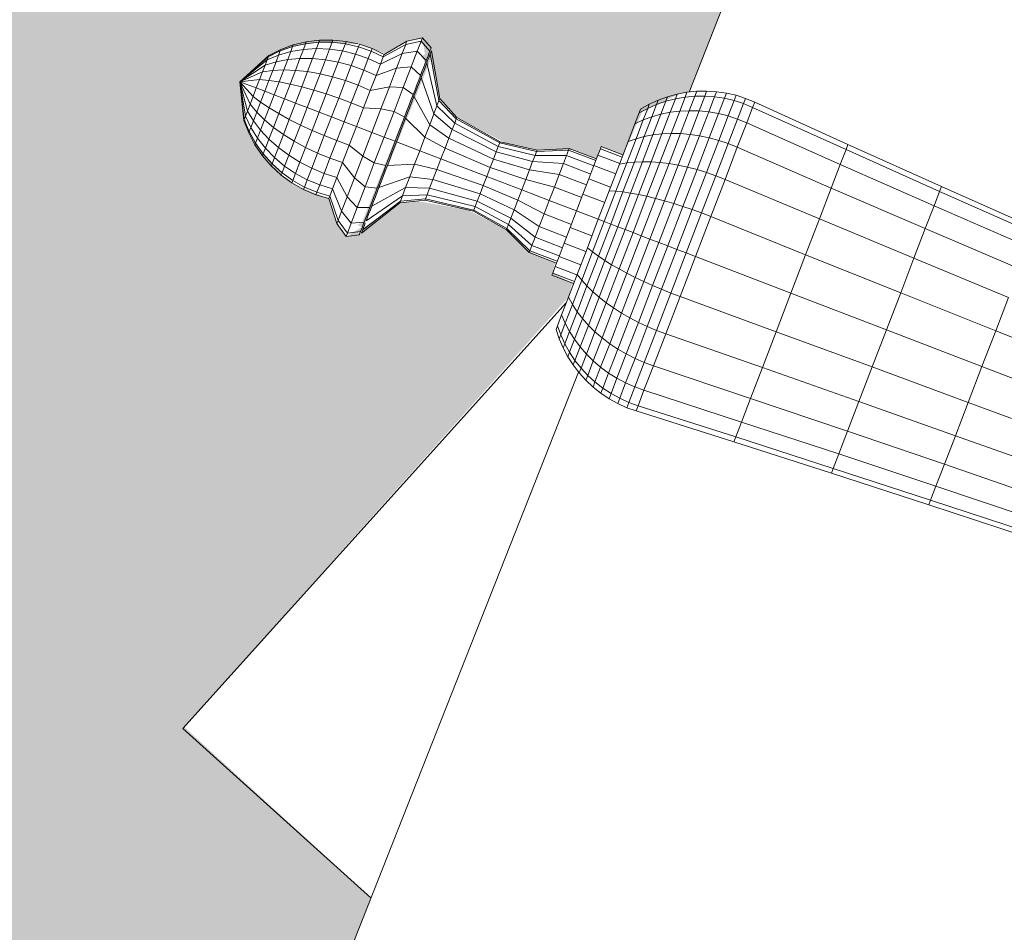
# Model space of a CAD drawing. Header units: centimetres. Extents: x 511 to 2122, y 723 to 1373.
# Tile 5 of 89: x 971 to 981, y 759 to 768. Entities that reach past the tile are written whole.
import ezdxf

# ---------------------------------------------------------------- set-up
doc = ezdxf.new("R2010")
doc.units = ezdxf.units.CM
for name, color, linetype, lineweight in [('G-IMPT', 8, 'Continuous', 18), ('I-FURN', 30, 'Continuous', 18), ('Q-CASE', 31, 'Continuous', 18)]:
    doc.layers.add(name, color=color, linetype=linetype, lineweight=lineweight)

# ---------------------------------------------------------------- blocks, each defined once
blk = doc.blocks.new('Componentes de gabinete 22 - Componentes de gabinete 22-561788-PROJETO_TÉRREO')
at = {"layer": 'Q-CASE'}
h = blk.add_hatch(color=256, dxfattribs=at)
h.paths.add_polyline_path([(1178.649, 737.58), (1182.063, 737.58), (1182.063, 777.58), (936.063, 777.58), (936.063, 737.58), (1164.394, 737.58)], flags=0)
h.paths.add_polyline_path([(1121.63, 738.58), (995.928, 738.58), (995.928, 739.85), (996.881, 739.85), (996.881, 740.485), (1055.509, 740.485), (1055.509, 740.803), (1056.679, 740.803), (1056.679, 740.485), (1056.88, 740.485), (1056.88, 740.803), (1057.908, 740.803), (1057.908, 740.485), (1058.15, 740.485), (1058.15, 740.803), (1058.926, 740.803), (1058.936, 740.803), (1059.178, 740.803), (1059.178, 740.485), (1059.38, 740.485), (1059.38, 740.803), (1060.408, 740.803), (1060.408, 740.485), (1060.589, 740.485), (1060.589, 740.803), (1061.819, 740.803), (1061.819, 740.485), (1062.125, 740.485), (1062.125, 740.803), (1063.274, 740.803), (1063.274, 740.485), (1063.472, 740.485), (1063.472, 740.803), (1064.5, 740.803), (1064.5, 740.485), (1123.246, 740.485), (1123.246, 739.85), (1124.198, 739.85), (1124.198, 738.58), (1122.928, 738.58)], flags=0)
h.paths.add_polyline_path([(993.523, 742.211), (983.771, 750.992), (973.085, 755.211), (974.659, 759.197), (972.728, 760.962), (976.7, 765.405), (976.741, 765.551), (976.537, 765.655), (976.563, 765.764), (976.277, 765.885), (976.035, 766.116), (975.664, 766.307), (975.138, 766.399), (974.956, 766.381), (974.582, 766.125), (975.281, 767.875), (975.386, 767.44), (975.572, 767.25), (976.049, 767.001), (976.377, 766.928), (976.757, 766.926), (976.991, 766.836), (977.039, 766.963), (977.265, 766.876), (977.468, 767.331), (977.859, 767.511), (977.951, 767.534), (981.165, 775.674), (984.714, 774.273), (987.451, 777.283), (995.543, 769.997), (1007.208, 765.39), (1005.491, 761.04), (1008.231, 758.546), (1001.596, 751.177), (999.129, 744.928), (996.798, 745.848), (993.777, 742.494)], flags=0)
h.paths.add_polyline_path([(1152.563, 749.603), (1151.066, 749.715), (1149.57, 750.143), (1148.142, 750.854), (1147.575, 751.249), (1146.902, 751.735), (1145.812, 752.958), (1144.964, 754.349), (1144.382, 755.847), (1144.093, 757.275), (1144.153, 759.048), (1144.418, 760.472), (1145.099, 762.142), (1146.018, 763.452), (1147.032, 764.519), (1148.304, 765.434), (1150.594, 766.36), (1152.643, 766.555), (1154.061, 766.447), (1155.557, 766.02), (1156.985, 765.309), (1157.552, 764.913), (1158.225, 764.427), (1159.315, 763.204), (1160.185, 761.782), (1160.428, 761.226), (1160.752, 760.33), (1161.015, 758.888), (1161.015, 757.332), (1160.685, 755.656), (1160.122, 754.197), (1159.245, 752.835), (1157.806, 751.404), (1156.677, 750.679), (1155.2, 750.022), (1153.834, 749.678), (1152.59, 749.605)], flags=0)
h.paths.add_polyline_path([(1136.563, 753.118), (1135.528, 753.238), (1134.872, 753.426), (1134.348, 753.678), (1133.817, 753.946), (1132.911, 754.719), (1132.259, 755.613), (1131.763, 756.863), (1131.705, 757.169), (1131.607, 757.798), (1131.685, 758.955), (1131.973, 759.969), (1132.484, 760.897), (1133.054, 761.588), (1133.691, 762.058), (1134.465, 762.573), (1135.494, 762.919), (1135.702, 762.957), (1136.563, 763.045), (1137.761, 762.892), (1138.895, 762.459), (1139.87, 761.782), (1140.246, 761.385), (1140.728, 760.77), (1141.256, 759.649), (1141.359, 759.285), (1141.525, 758.245), (1141.331, 756.736), (1140.903, 755.684), (1140.402, 754.948), (1139.448, 754.058), (1139.35, 753.981), (1138.647, 753.608), (1138.212, 753.399), (1137.366, 753.208), (1136.773, 753.141)], flags=0)
h.paths.add_polyline_path([(973.598, 767.893), (973.603, 767.872), (973.644, 767.9)], flags=0)
h.paths.add_polyline_path([(974.402, 766.034), (974.297, 766.199), (974.223, 766.425), (973.918, 766.545), (973.73, 766.669), (973.73, 766.701), (973.518, 766.927), (973.382, 767.163), (973.339, 767.331), (973.328, 767.655), (973.677, 767.931), (973.878, 768.003), (974.119, 768.041), (974.539, 768.021), (974.811, 767.925), (975.035, 768.053), (975.19, 768.088), (975.19, 768.041), (975.207, 767.989), (975.216, 767.916), (975.184, 767.902), (975.221, 767.828), (974.567, 766.179), (974.517, 766.15), (974.567, 766.131), (974.455, 766.068), (974.435, 766.042), (974.415, 766.037)], flags=0)
blk = doc.blocks.new('livro OCA - Books10_skp_-562522-PROJETO_TÉRREO')
at = {"layer": 'G-IMPT'}
for p, q in [((22, 2.616), (22, 0)), ((22, 0), (16.077, 0))]:
    blk.add_line(p, q, dxfattribs=at)
blk = doc.blocks.new('livro OCA - Books10_skp-562521-PROJETO_TÉRREO')
blk.add_blockref('livro OCA - Books10_skp_-562522-PROJETO_TÉRREO', (202.744, -44.535))
blk = doc.blocks.new('livro OCA - livro OCA-562932-PROJETO_TÉRREO')
blk.add_blockref('livro OCA - Books10_skp-562521-PROJETO_TÉRREO', (-202.744, 35.587))
blk = doc.blocks.new('livro OCA - Books10_skp_-V26-PROJETO_TÉRREO')
at = {"layer": 'G-IMPT'}
for p, q in [((8.76, 0), (0, 0)), ((22, 0), (11.872, 0))]:
    blk.add_line(p, q, dxfattribs=at)
blk = doc.blocks.new('livro OCA - Books10_skp-V27-PROJETO_TÉRREO')
blk.add_blockref('livro OCA - Books10_skp_-V26-PROJETO_TÉRREO', (202.744, -44.535))
blk = doc.blocks.new('livro OCA - livro OCA-V28-PROJETO_TÉRREO')
blk.add_blockref('livro OCA - Books10_skp-V27-PROJETO_TÉRREO', (-202.744, 35.587))
blk = doc.blocks.new('LUPA - LUPA_skp_-562651-PROJETO_TÉRREO')
at = {"layer": 'G-IMPT'}
for p, q in [((30.64, 7.846), (29.582, 7.782)), ((30.742, 7.849), (30.64, 7.846)), ((30.64, 7.788), (30.64, 7.846)), ((30.845, 7.842), (30.742, 7.849)), ((30.742, 7.849), (30.742, 7.79)), ((30.946, 7.828), (30.845, 7.842)), ((30.845, 7.842), (30.845, 7.784)), ((29.582, 7.782), (28.524, 7.723)), ((30.64, 7.788), (29.582, 7.726)), ((29.582, 7.726), (29.582, 7.782)), ((30.742, 7.79), (30.64, 7.788)), ((30.64, 7.788), (30.64, 7.617)), ((30.845, 7.784), (30.742, 7.79)), ((30.742, 7.79), (30.742, 7.619)), ((30.946, 7.77), (30.845, 7.784)), ((30.845, 7.614), (30.845, 7.784)), ((31.046, 7.805), (30.946, 7.828)), ((30.946, 7.828), (30.946, 7.77)), ((31.046, 7.748), (30.946, 7.77)), ((30.946, 7.77), (30.946, 7.601)), ((31.144, 7.774), (31.046, 7.805)), ((31.046, 7.748), (31.046, 7.805)), ((31.144, 7.718), (31.046, 7.748)), ((31.046, 7.581), (31.046, 7.748)), ((31.239, 7.735), (31.144, 7.774)), ((31.144, 7.774), (31.144, 7.718)), ((27.466, 7.667), (26.408, 7.616)), ((28.524, 7.723), (27.466, 7.667)), ((28.524, 7.669), (27.466, 7.615)), ((27.466, 7.615), (27.466, 7.667)), ((29.582, 7.726), (28.524, 7.669)), ((28.524, 7.723), (28.524, 7.669)), ((28.524, 7.51), (28.524, 7.669)), ((29.582, 7.726), (29.582, 7.562)), ((31.239, 7.681), (31.144, 7.718)), ((31.144, 7.718), (31.144, 7.555)), ((31.33, 7.689), (31.239, 7.735)), ((31.239, 7.681), (31.239, 7.735)), ((31.33, 7.636), (31.239, 7.681)), ((31.239, 7.681), (31.239, 7.521)), ((31.418, 7.635), (31.33, 7.689)), ((31.33, 7.636), (31.33, 7.689)), ((31.418, 7.584), (31.33, 7.636)), ((31.33, 7.636), (31.33, 7.481)), ((31.5, 7.575), (31.418, 7.635)), ((31.418, 7.635), (31.418, 7.584)), ((27.466, 7.615), (26.408, 7.565)), ((27.466, 7.615), (27.466, 7.462)), ((29.582, 7.562), (28.524, 7.51)), ((30.64, 7.617), (29.582, 7.562)), ((29.582, 7.562), (29.582, 7.3)), ((30.742, 7.619), (30.64, 7.617)), ((30.64, 7.617), (30.64, 7.345)), ((30.845, 7.614), (30.742, 7.619)), ((30.742, 7.347), (30.742, 7.619)), ((30.946, 7.601), (30.845, 7.614)), ((30.845, 7.614), (30.845, 7.342)), ((31.046, 7.581), (30.946, 7.601)), ((30.946, 7.601), (30.946, 7.332)), ((31.144, 7.555), (31.046, 7.581)), ((31.046, 7.581), (31.046, 7.316)), ((31.239, 7.521), (31.144, 7.555)), ((31.144, 7.294), (31.144, 7.555)), ((31.5, 7.526), (31.418, 7.584)), ((31.418, 7.434), (31.418, 7.584)), ((31.578, 7.508), (31.5, 7.575)), ((31.5, 7.575), (31.5, 7.526)), ((27.466, 7.462), (26.408, 7.417)), ((28.524, 7.51), (27.466, 7.462)), ((27.466, 7.462), (27.466, 7.218)), ((28.524, 7.258), (28.524, 7.51)), ((31.33, 7.481), (31.239, 7.521)), ((31.239, 7.521), (31.239, 7.267)), ((31.418, 7.434), (31.33, 7.481)), ((31.33, 7.481), (31.33, 7.234)), ((31.5, 7.382), (31.418, 7.434)), ((31.418, 7.196), (31.418, 7.434)), ((31.578, 7.461), (31.5, 7.526)), ((31.5, 7.526), (31.5, 7.382)), ((31.649, 7.434), (31.578, 7.508)), ((31.578, 7.508), (31.578, 7.461)), ((31.649, 7.39), (31.578, 7.461)), ((31.578, 7.461), (31.578, 7.324)), ((31.715, 7.355), (31.649, 7.434)), ((31.649, 7.434), (31.649, 7.39)), ((31.649, 7.434), (31.649, 7.39)), ((30.64, 7.345), (29.582, 7.3)), ((30.742, 7.347), (30.64, 7.345)), ((30.64, 7.345), (30.64, 6.991)), ((30.845, 7.342), (30.742, 7.347)), ((30.742, 7.347), (30.742, 6.992)), ((30.946, 7.332), (30.845, 7.342)), ((30.845, 6.989), (30.845, 7.342)), ((31.046, 7.316), (30.946, 7.332)), ((30.946, 7.332), (30.946, 6.982)), ((31.578, 7.324), (31.5, 7.382)), ((31.5, 7.382), (31.5, 7.164)), ((31.715, 7.314), (31.649, 7.39)), ((31.649, 7.26), (31.649, 7.39)), ((31.715, 7.314), (31.715, 7.355)), ((31.715, 7.355), (31.715, 7.314)), ((28.524, 7.258), (27.466, 7.218)), ((29.582, 7.3), (28.524, 7.258)), ((28.524, 6.929), (28.524, 7.258)), ((29.582, 7.3), (29.582, 6.959)), ((31.144, 7.294), (31.046, 7.316)), ((31.046, 7.316), (31.046, 6.97)), ((31.239, 7.267), (31.144, 7.294)), ((31.144, 6.955), (31.144, 7.294)), ((31.33, 7.234), (31.239, 7.267)), ((31.239, 6.935), (31.239, 7.267)), ((31.418, 7.196), (31.33, 7.234)), ((31.33, 7.234), (31.33, 6.912)), ((31.649, 7.26), (31.578, 7.324)), ((31.578, 7.106), (31.578, 7.324)), ((31.715, 7.192), (31.649, 7.26)), ((31.649, 7.26), (31.649, 7.054)), ((31.715, 7.314), (31.715, 7.192)), ((34.086, 7.235), (33.964, 7.17)), ((34.222, 7.145), (34.086, 7.235)), ((34.086, 7.235), (34.086, 7.198)), ((27.466, 7.218), (26.408, 7.182)), ((27.466, 7.218), (27.466, 6.901)), ((31.5, 7.153), (31.418, 7.196)), ((31.418, 6.885), (31.418, 7.196)), ((31.578, 7.106), (31.5, 7.153)), ((31.5, 6.855), (31.5, 7.153)), ((31.715, 7.192), (31.715, 6.998)), ((33.95, 7.145), (33.693, 6.712)), ((34.086, 7.198), (33.964, 7.135)), ((34.086, 7.198), (33.964, 7.135)), ((33.964, 7.17), (33.964, 7.161)), ((33.964, 7.144), (33.964, 7.135)), ((34.222, 7.11), (34.086, 7.198)), ((34.086, 7.198), (34.086, 7.088)), ((34.393, 6.934), (34.222, 7.145)), ((34.222, 7.145), (34.222, 7.11)), ((31.649, 7.054), (31.578, 7.106)), ((31.578, 7.106), (31.578, 6.821)), ((31.715, 6.998), (31.649, 7.054)), ((31.649, 6.785), (31.649, 7.054)), ((33.95, 7.11), (33.693, 6.693)), ((34.086, 7.088), (33.964, 7.031)), ((34.222, 7.009), (34.086, 7.088)), ((34.086, 7.088), (34.086, 6.913)), ((34.393, 6.907), (34.222, 7.11)), ((34.222, 7.11), (34.222, 7.009)), ((28.524, 6.929), (27.466, 6.901)), ((29.582, 6.959), (28.524, 6.929)), ((28.524, 6.929), (28.524, 6.546)), ((30.64, 6.991), (29.582, 6.959)), ((29.582, 6.562), (29.582, 6.959)), ((30.742, 6.992), (30.64, 6.991)), ((30.64, 6.991), (30.64, 6.578)), ((30.845, 6.989), (30.742, 6.992)), ((30.742, 6.579), (30.742, 6.992)), ((30.946, 6.982), (30.845, 6.989)), ((30.845, 6.577), (30.845, 6.989)), ((31.046, 6.97), (30.946, 6.982)), ((30.946, 6.982), (30.946, 6.573)), ((31.144, 6.955), (31.046, 6.97)), ((31.046, 6.567), (31.046, 6.97)), ((31.239, 6.935), (31.144, 6.955)), ((31.144, 6.955), (31.144, 6.559)), ((31.33, 6.912), (31.239, 6.935)), ((31.239, 6.935), (31.239, 6.549)), ((31.715, 6.998), (31.715, 6.745)), ((33.95, 7.009), (33.693, 6.635)), ((34.393, 6.827), (34.222, 7.009)), ((34.222, 6.849), (34.222, 7.009)), ((34.531, 6.945), (34.393, 6.934)), ((34.393, 6.934), (34.393, 6.907)), ((34.67, 6.939), (34.531, 6.945)), ((34.531, 6.945), (34.531, 6.917)), ((34.807, 6.919), (34.67, 6.939)), ((34.67, 6.939), (34.67, 6.912)), ((27.466, 6.901), (26.408, 6.875)), ((27.466, 6.532), (27.466, 6.901)), ((31.418, 6.885), (31.33, 6.912)), ((31.33, 6.537), (31.33, 6.912)), ((31.5, 6.855), (31.418, 6.885)), ((31.418, 6.885), (31.418, 6.524)), ((31.578, 6.821), (31.5, 6.855)), ((31.5, 6.508), (31.5, 6.855)), ((31.649, 6.785), (31.578, 6.821)), ((31.578, 6.821), (31.578, 6.49)), ((31.956, 6.848), (31.715, 6.848)), ((31.956, 6.823), (31.715, 6.823)), ((31.956, 6.848), (31.956, 6.823)), ((31.956, 6.823), (31.956, 6.752)), ((33.95, 6.849), (33.693, 6.543)), ((34.086, 6.913), (33.964, 6.867)), ((34.222, 6.849), (34.086, 6.913)), ((34.086, 6.913), (34.086, 6.685)), ((34.393, 6.7), (34.222, 6.849)), ((34.222, 6.64), (34.222, 6.849)), ((34.531, 6.917), (34.393, 6.907)), ((34.393, 6.827), (34.393, 6.907)), ((34.531, 6.836), (34.393, 6.827)), ((34.393, 6.827), (34.393, 6.7)), ((34.67, 6.912), (34.531, 6.917)), ((34.531, 6.836), (34.531, 6.917)), ((34.67, 6.832), (34.531, 6.836)), ((34.531, 6.708), (34.531, 6.836)), ((34.807, 6.892), (34.67, 6.912)), ((34.67, 6.912), (34.67, 6.832)), ((34.807, 6.814), (34.67, 6.832)), ((34.67, 6.832), (34.67, 6.704)), ((34.94, 6.883), (34.807, 6.919)), ((34.807, 6.892), (34.807, 6.919)), ((34.94, 6.857), (34.807, 6.892)), ((34.807, 6.814), (34.807, 6.892)), ((35.069, 6.832), (34.94, 6.883)), ((34.94, 6.883), (34.94, 6.869)), ((35.069, 6.808), (34.94, 6.857)), ((34.94, 6.783), (34.94, 6.857)), ((35.069, 6.808), (35.069, 6.832)), ((35.191, 6.767), (35.069, 6.832)), ((35.069, 6.832), (35.069, 6.808)), ((31.715, 6.745), (31.649, 6.785)), ((31.649, 6.785), (31.649, 6.472)), ((31.956, 6.752), (31.715, 6.752)), ((31.715, 6.745), (31.715, 6.451)), ((31.956, 6.752), (31.956, 6.639)), ((34.94, 6.783), (34.807, 6.814)), ((34.807, 6.814), (34.807, 6.689)), ((35.069, 6.739), (34.94, 6.783)), ((34.94, 6.664), (34.94, 6.783)), ((35.191, 6.745), (35.069, 6.808)), ((35.069, 6.739), (35.069, 6.808)), ((35.191, 6.682), (35.069, 6.739)), ((35.069, 6.739), (35.069, 6.628)), ((35.191, 6.745), (35.191, 6.767)), ((35.305, 6.688), (35.191, 6.767)), ((35.191, 6.745), (35.191, 6.767)), ((35.305, 6.669), (35.191, 6.745)), ((35.191, 6.682), (35.191, 6.745)), ((31.956, 6.639), (31.715, 6.639)), ((32.258, 6.712), (31.956, 6.712)), ((32.258, 6.693), (31.956, 6.693)), ((31.956, 6.639), (31.956, 6.491)), ((32.258, 6.635), (31.958, 6.635)), ((32.562, 6.578), (32.258, 6.712)), ((32.258, 6.693), (32.258, 6.712)), ((32.562, 6.563), (32.258, 6.693)), ((32.258, 6.693), (32.258, 6.635)), ((32.562, 6.519), (32.258, 6.635)), ((32.258, 6.635), (32.258, 6.543)), ((33.693, 6.712), (33.458, 6.594)), ((33.693, 6.693), (33.458, 6.579)), ((33.693, 6.635), (33.458, 6.533)), ((33.693, 6.712), (33.693, 6.693)), ((33.693, 6.693), (33.693, 6.635)), ((33.95, 6.64), (33.693, 6.424)), ((33.693, 6.635), (33.693, 6.543)), ((34.086, 6.685), (33.964, 6.653)), ((34.222, 6.64), (34.086, 6.685)), ((34.086, 6.685), (34.086, 6.42)), ((34.393, 6.535), (34.222, 6.64)), ((34.222, 6.397), (34.222, 6.64)), ((34.531, 6.708), (34.393, 6.7)), ((34.393, 6.7), (34.393, 6.535)), ((34.67, 6.704), (34.531, 6.708)), ((34.531, 6.54), (34.531, 6.708)), ((34.807, 6.689), (34.67, 6.704)), ((34.67, 6.704), (34.67, 6.537)), ((34.94, 6.664), (34.807, 6.689)), ((34.807, 6.527), (34.807, 6.689)), ((35.069, 6.628), (34.94, 6.664)), ((34.94, 6.664), (34.94, 6.509)), ((35.191, 6.582), (35.069, 6.628)), ((35.069, 6.484), (35.069, 6.628)), ((35.305, 6.614), (35.191, 6.682)), ((35.191, 6.682), (35.191, 6.582)), ((35.409, 6.597), (35.305, 6.688)), ((35.305, 6.688), (35.305, 6.669)), ((35.305, 6.688), (35.305, 6.669)), ((35.409, 6.582), (35.305, 6.669)), ((35.305, 6.669), (35.305, 6.614)), ((27.466, 6.532), (26.408, 6.518)), ((28.524, 6.546), (27.466, 6.532)), ((27.466, 6.532), (27.466, 6.135)), ((29.582, 6.562), (28.524, 6.546)), ((28.524, 6.135), (28.524, 6.546)), ((30.64, 6.578), (29.582, 6.562)), ((29.582, 6.135), (29.582, 6.562)), ((30.742, 6.579), (30.64, 6.578)), ((30.64, 6.135), (30.64, 6.578)), ((30.845, 6.577), (30.742, 6.579)), ((30.742, 6.579), (30.742, 6.135)), ((30.946, 6.573), (30.845, 6.577)), ((30.845, 6.135), (30.845, 6.577)), ((31.046, 6.567), (30.946, 6.573)), ((30.946, 6.573), (30.946, 6.135)), ((31.144, 6.559), (31.046, 6.567)), ((31.046, 6.135), (31.046, 6.567)), ((31.239, 6.549), (31.144, 6.559)), ((31.144, 6.559), (31.144, 6.135)), ((31.33, 6.537), (31.239, 6.549)), ((31.239, 6.135), (31.239, 6.549)), ((31.418, 6.524), (31.33, 6.537)), ((31.33, 6.537), (31.33, 6.135)), ((31.5, 6.508), (31.418, 6.524)), ((31.418, 6.135), (31.418, 6.524)), ((32.258, 6.543), (31.956, 6.543)), ((32.562, 6.448), (32.258, 6.543)), ((32.258, 6.543), (32.258, 6.424)), ((32.95, 6.52), (32.562, 6.578)), ((32.562, 6.578), (32.562, 6.563)), ((32.95, 6.507), (32.562, 6.563)), ((32.562, 6.519), (32.562, 6.563)), ((32.95, 6.469), (32.562, 6.519)), ((32.562, 6.519), (32.562, 6.448)), ((33.458, 6.594), (32.95, 6.52)), ((33.458, 6.579), (32.95, 6.507)), ((33.458, 6.533), (32.95, 6.469)), ((32.95, 6.52), (32.95, 6.507)), ((33.458, 6.594), (33.458, 6.579)), ((33.458, 6.579), (33.458, 6.533)), ((33.693, 6.543), (33.458, 6.46)), ((33.458, 6.533), (33.458, 6.46)), ((33.693, 6.424), (33.693, 6.543)), ((34.531, 6.54), (34.393, 6.535)), ((34.393, 6.342), (34.393, 6.535)), ((34.67, 6.537), (34.531, 6.54)), ((34.531, 6.54), (34.531, 6.345)), ((34.807, 6.527), (34.67, 6.537)), ((34.67, 6.343), (34.67, 6.537)), ((34.94, 6.509), (34.807, 6.527)), ((34.807, 6.527), (34.807, 6.338)), ((35.305, 6.526), (35.191, 6.582)), ((35.191, 6.451), (35.191, 6.582)), ((35.409, 6.535), (35.305, 6.614)), ((35.305, 6.526), (35.305, 6.614)), ((35.409, 6.462), (35.305, 6.526)), ((35.305, 6.526), (35.305, 6.412)), ((35.503, 6.495), (35.409, 6.597)), ((35.503, 6.483), (35.409, 6.582)), ((35.409, 6.582), (35.409, 6.535)), ((35.503, 6.447), (35.409, 6.535)), ((35.409, 6.535), (35.409, 6.462)), ((31.578, 6.49), (31.5, 6.508)), ((31.5, 6.508), (31.5, 6.135)), ((31.649, 6.472), (31.578, 6.49)), ((31.578, 6.135), (31.578, 6.49)), ((31.715, 6.451), (31.649, 6.472)), ((31.649, 6.472), (31.649, 6.135)), ((31.956, 6.491), (31.715, 6.491)), ((31.715, 6.451), (31.715, 6.135)), ((31.956, 6.491), (31.956, 6.32)), ((32.258, 6.424), (31.956, 6.424)), ((32.562, 6.357), (32.258, 6.424)), ((32.258, 6.285), (32.258, 6.424)), ((32.95, 6.408), (32.562, 6.448)), ((32.562, 6.448), (32.562, 6.357)), ((32.95, 6.507), (32.95, 6.469)), ((32.95, 6.469), (32.95, 6.408)), ((33.458, 6.46), (32.95, 6.408)), ((33.458, 6.46), (33.458, 6.365)), ((33.693, 6.424), (33.458, 6.365)), ((33.693, 6.424), (33.693, 6.285)), ((34.086, 6.42), (33.964, 6.403)), ((34.222, 6.397), (34.086, 6.42)), ((34.086, 6.135), (34.086, 6.42)), ((35.069, 6.484), (34.94, 6.509)), ((34.94, 6.509), (34.94, 6.329)), ((35.191, 6.451), (35.069, 6.484)), ((35.069, 6.484), (35.069, 6.316)), ((35.305, 6.412), (35.191, 6.451)), ((35.191, 6.451), (35.191, 6.299)), ((35.503, 6.39), (35.409, 6.462)), ((35.409, 6.462), (35.409, 6.366)), ((35.684, 6.135), (35.503, 6.495)), ((35.684, 6.135), (35.503, 6.483)), ((35.503, 6.447), (35.503, 6.483)), ((35.684, 6.135), (35.503, 6.447)), ((35.503, 6.447), (35.503, 6.39)), ((31.956, 6.32), (31.715, 6.32)), ((31.956, 6.32), (31.956, 6.135)), ((32.95, 6.328), (32.562, 6.357)), ((32.562, 6.357), (32.562, 6.25)), ((32.95, 6.408), (32.95, 6.328)), ((33.458, 6.365), (32.95, 6.328)), ((32.95, 6.235), (32.95, 6.328)), ((33.458, 6.254), (33.458, 6.365)), ((33.95, 6.397), (33.693, 6.285)), ((34.393, 6.342), (34.222, 6.397)), ((34.222, 6.397), (34.222, 6.135)), ((34.531, 6.345), (34.393, 6.342)), ((34.393, 6.135), (34.393, 6.342)), ((34.67, 6.343), (34.531, 6.345)), ((34.531, 6.345), (34.531, 6.135)), ((34.807, 6.338), (34.67, 6.343)), ((34.67, 6.343), (34.67, 6.135)), ((34.94, 6.329), (34.807, 6.338)), ((34.807, 6.338), (34.807, 6.135)), ((35.069, 6.316), (34.94, 6.329)), ((34.94, 6.135), (34.94, 6.329)), ((35.191, 6.299), (35.069, 6.316)), ((35.069, 6.316), (35.069, 6.135)), ((35.409, 6.366), (35.305, 6.412)), ((35.305, 6.278), (35.305, 6.412)), ((35.503, 6.315), (35.409, 6.366)), ((35.409, 6.255), (35.409, 6.366)), ((35.684, 6.135), (35.503, 6.39)), ((35.503, 6.39), (35.503, 6.315)), ((35.684, 6.135), (35.503, 6.315)), ((35.503, 6.315), (35.503, 6.228)), ((32.258, 6.285), (31.956, 6.285)), ((32.562, 6.25), (32.258, 6.285)), ((32.258, 6.285), (32.258, 6.135)), ((32.95, 6.235), (32.562, 6.25)), ((32.562, 6.25), (32.562, 6.135)), ((33.458, 6.254), (32.95, 6.235)), ((32.95, 6.135), (32.95, 6.235)), ((33.693, 6.285), (33.458, 6.254)), ((33.458, 6.254), (33.458, 6.135)), ((33.693, 6.135), (33.693, 6.285)), ((35.305, 6.278), (35.191, 6.299)), ((35.191, 6.135), (35.191, 6.299)), ((35.409, 6.255), (35.305, 6.278)), ((35.305, 6.278), (35.305, 6.135)), ((35.503, 6.228), (35.409, 6.255)), ((35.409, 6.255), (35.409, 6.135)), ((35.684, 6.135), (35.503, 6.228)), ((35.503, 6.135), (35.503, 6.228)), ((27.466, 6.135), (26.408, 6.135)), ((28.524, 6.135), (27.466, 6.135)), ((27.466, 6.135), (27.466, 5.739)), ((29.582, 6.135), (28.524, 6.135)), ((28.524, 5.724), (28.524, 6.135)), ((30.64, 6.135), (29.582, 6.135)), ((29.582, 6.135), (29.582, 5.709)), ((30.742, 6.135), (30.64, 6.135)), ((30.64, 5.692), (30.64, 6.135)), ((30.845, 6.135), (30.742, 6.135)), ((30.742, 6.135), (30.742, 5.692)), ((30.946, 6.135), (30.845, 6.135)), ((30.845, 5.693), (30.845, 6.135)), ((31.046, 6.135), (30.946, 6.135)), ((30.946, 6.135), (30.946, 5.697)), ((31.144, 6.135), (31.046, 6.135)), ((31.046, 6.135), (31.046, 5.703)), ((31.239, 6.135), (31.144, 6.135)), ((31.144, 5.711), (31.144, 6.135)), ((31.33, 6.135), (31.239, 6.135)), ((31.239, 6.135), (31.239, 5.721)), ((31.418, 6.135), (31.33, 6.135)), ((31.33, 6.135), (31.33, 5.733)), ((31.5, 6.135), (31.418, 6.135)), ((31.418, 6.135), (31.418, 5.747)), ((31.578, 6.135), (31.5, 6.135)), ((31.5, 6.135), (31.5, 5.763)), ((31.649, 6.135), (31.578, 6.135)), ((31.578, 6.135), (31.578, 5.78)), ((31.715, 6.135), (31.649, 6.135)), ((31.649, 5.799), (31.649, 6.135)), ((31.956, 6.135), (31.715, 6.135)), ((31.715, 6.135), (31.715, 5.82)), ((32.258, 6.135), (31.956, 6.135)), ((31.956, 6.135), (31.956, 5.951)), ((32.562, 6.135), (32.258, 6.135)), ((32.258, 5.986), (32.258, 6.135)), ((32.95, 6.135), (32.562, 6.135)), ((32.562, 6.135), (32.562, 6.021)), ((33.458, 6.135), (32.95, 6.135)), ((32.95, 6.135), (32.95, 6.036)), ((33.693, 6.135), (33.458, 6.135)), ((33.458, 6.017), (33.458, 6.135)), ((33.95, 6.135), (33.693, 6.135)), ((33.693, 6.135), (33.693, 5.986)), ((34.086, 6.135), (33.964, 6.135)), ((34.222, 6.135), (34.086, 6.135)), ((34.086, 6.135), (34.086, 5.851)), ((34.393, 6.135), (34.222, 6.135)), ((34.222, 6.135), (34.222, 5.874)), ((34.531, 6.135), (34.393, 6.135)), ((34.393, 6.135), (34.393, 5.929)), ((34.67, 6.135), (34.531, 6.135)), ((34.531, 6.135), (34.531, 5.926)), ((34.807, 6.135), (34.67, 6.135)), ((34.67, 6.135), (34.67, 5.927)), ((34.94, 6.135), (34.807, 6.135)), ((34.807, 5.933), (34.807, 6.135)), ((35.069, 6.135), (34.94, 6.135)), ((34.94, 6.135), (34.94, 5.942)), ((35.191, 6.135), (35.069, 6.135)), ((35.069, 5.955), (35.069, 6.135)), ((35.305, 6.135), (35.191, 6.135)), ((35.191, 6.135), (35.191, 5.972)), ((35.409, 6.135), (35.305, 6.135)), ((35.305, 5.992), (35.305, 6.135)), ((35.503, 6.135), (35.409, 6.135)), ((35.409, 6.016), (35.409, 6.135)), ((35.503, 5.775), (35.684, 6.135)), ((35.684, 6.135), (35.503, 6.135)), ((35.684, 6.135), (35.503, 6.042)), ((35.503, 6.042), (35.503, 6.135)), ((35.684, 6.135), (35.503, 5.955)), ((35.684, 6.135), (35.503, 5.881)), ((35.684, 6.135), (35.503, 5.824)), ((35.684, 6.135), (35.503, 5.788)), ((32.562, 6.021), (32.258, 5.986)), ((32.95, 6.036), (32.562, 6.021)), ((32.562, 6.021), (32.562, 5.914)), ((33.458, 6.017), (32.95, 6.036)), ((32.95, 6.036), (32.95, 5.943)), ((33.693, 5.986), (33.458, 6.017)), ((33.458, 6.017), (33.458, 5.906)), ((35.409, 6.016), (35.305, 5.992)), ((35.503, 6.042), (35.409, 6.016)), ((35.409, 6.016), (35.409, 5.904)), ((35.503, 5.955), (35.503, 6.042)), ((31.956, 5.951), (31.715, 5.951)), ((32.258, 5.986), (31.956, 5.986)), ((31.956, 5.951), (31.956, 5.779)), ((32.258, 5.986), (32.258, 5.847)), ((32.562, 5.914), (32.258, 5.847)), ((32.95, 5.943), (32.562, 5.914)), ((32.562, 5.914), (32.562, 5.822)), ((33.458, 5.906), (32.95, 5.943)), ((32.95, 5.943), (32.95, 5.863)), ((33.693, 5.847), (33.458, 5.906)), ((33.458, 5.811), (33.458, 5.906)), ((33.95, 5.874), (33.693, 5.986)), ((33.693, 5.986), (33.693, 5.847)), ((34.393, 5.929), (34.222, 5.874)), ((34.531, 5.926), (34.393, 5.929)), ((34.393, 5.736), (34.393, 5.929)), ((34.67, 5.927), (34.531, 5.926)), ((34.531, 5.731), (34.531, 5.926)), ((34.807, 5.933), (34.67, 5.927)), ((34.67, 5.927), (34.67, 5.733)), ((34.94, 5.942), (34.807, 5.933)), ((34.807, 5.933), (34.807, 5.744)), ((35.069, 5.955), (34.94, 5.942)), ((34.94, 5.762), (34.94, 5.942)), ((35.191, 5.972), (35.069, 5.955)), ((35.069, 5.955), (35.069, 5.787)), ((35.305, 5.992), (35.191, 5.972)), ((35.191, 5.972), (35.191, 5.82)), ((35.305, 5.859), (35.305, 5.992)), ((35.503, 5.955), (35.409, 5.904)), ((35.503, 5.955), (35.503, 5.881)), ((31.715, 5.82), (31.649, 5.799)), ((31.715, 5.82), (31.715, 5.525)), ((32.258, 5.847), (31.956, 5.847)), ((32.258, 5.847), (32.258, 5.727)), ((32.562, 5.822), (32.258, 5.727)), ((32.95, 5.863), (32.562, 5.822)), ((32.562, 5.752), (32.562, 5.822)), ((33.458, 5.811), (32.95, 5.863)), ((32.95, 5.863), (32.95, 5.802)), ((33.693, 5.727), (33.458, 5.811)), ((33.458, 5.738), (33.458, 5.811)), ((33.95, 5.631), (33.693, 5.847)), ((33.693, 5.847), (33.693, 5.727)), ((34.086, 5.851), (33.964, 5.867)), ((34.222, 5.874), (34.086, 5.851)), ((34.086, 5.585), (34.086, 5.851)), ((34.222, 5.874), (34.222, 5.631)), ((35.191, 5.82), (35.069, 5.787)), ((35.305, 5.859), (35.191, 5.82)), ((35.191, 5.689), (35.191, 5.82)), ((35.409, 5.904), (35.305, 5.859)), ((35.305, 5.859), (35.305, 5.744)), ((35.409, 5.809), (35.305, 5.744)), ((35.409, 5.904), (35.409, 5.809)), ((35.503, 5.881), (35.409, 5.809)), ((35.503, 5.824), (35.409, 5.735)), ((35.409, 5.809), (35.409, 5.735)), ((35.503, 5.824), (35.503, 5.881)), ((35.503, 5.824), (35.503, 5.788)), ((27.466, 5.739), (26.408, 5.752)), ((28.524, 5.724), (27.466, 5.739)), ((27.466, 5.739), (27.466, 5.369)), ((29.582, 5.709), (28.524, 5.724)), ((28.524, 5.724), (28.524, 5.342)), ((30.64, 5.692), (29.582, 5.709)), ((29.582, 5.312), (29.582, 5.709)), ((31.046, 5.703), (30.946, 5.697)), ((31.144, 5.711), (31.046, 5.703)), ((31.046, 5.703), (31.046, 5.3)), ((31.239, 5.721), (31.144, 5.711)), ((31.144, 5.711), (31.144, 5.316)), ((31.33, 5.733), (31.239, 5.721)), ((31.239, 5.335), (31.239, 5.721)), ((31.418, 5.747), (31.33, 5.733)), ((31.33, 5.358), (31.33, 5.733)), ((31.5, 5.763), (31.418, 5.747)), ((31.418, 5.747), (31.418, 5.385)), ((31.578, 5.78), (31.5, 5.763)), ((31.5, 5.763), (31.5, 5.416)), ((31.649, 5.799), (31.578, 5.78)), ((31.578, 5.449), (31.578, 5.78)), ((31.649, 5.799), (31.649, 5.486)), ((31.956, 5.779), (31.715, 5.779)), ((31.956, 5.779), (31.956, 5.632)), ((32.258, 5.727), (31.956, 5.727)), ((32.562, 5.752), (32.258, 5.636)), ((32.258, 5.727), (32.258, 5.636)), ((32.562, 5.708), (32.258, 5.578)), ((32.95, 5.802), (32.562, 5.752)), ((32.95, 5.763), (32.562, 5.708)), ((32.562, 5.752), (32.562, 5.708)), ((32.562, 5.693), (32.95, 5.75)), ((32.562, 5.708), (32.562, 5.693)), ((33.458, 5.738), (32.95, 5.802)), ((32.95, 5.763), (32.95, 5.802)), ((33.458, 5.692), (32.95, 5.763)), ((32.95, 5.75), (32.95, 5.763)), ((32.95, 5.75), (33.458, 5.676)), ((33.693, 5.636), (33.458, 5.738)), ((33.458, 5.692), (33.458, 5.738)), ((33.95, 5.422), (33.693, 5.727)), ((33.693, 5.636), (33.693, 5.727)), ((34.393, 5.736), (34.222, 5.631)), ((34.531, 5.731), (34.393, 5.736)), ((34.393, 5.736), (34.393, 5.571)), ((34.67, 5.733), (34.531, 5.731)), ((34.531, 5.563), (34.531, 5.731)), ((34.807, 5.744), (34.67, 5.733)), ((34.67, 5.567), (34.67, 5.733)), ((34.94, 5.762), (34.807, 5.744)), ((34.807, 5.744), (34.807, 5.581)), ((35.069, 5.787), (34.94, 5.762)), ((34.94, 5.762), (34.94, 5.607)), ((35.069, 5.787), (35.069, 5.643)), ((35.305, 5.744), (35.191, 5.689)), ((35.305, 5.744), (35.305, 5.656)), ((35.409, 5.735), (35.305, 5.656)), ((35.503, 5.788), (35.409, 5.689)), ((35.409, 5.673), (35.503, 5.775)), ((35.409, 5.735), (35.409, 5.689)), ((30.742, 5.692), (30.64, 5.692)), ((30.64, 5.28), (30.64, 5.692)), ((30.845, 5.693), (30.742, 5.692)), ((30.742, 5.692), (30.742, 5.279)), ((30.946, 5.697), (30.845, 5.693)), ((30.845, 5.693), (30.845, 5.282)), ((30.946, 5.289), (30.946, 5.697)), ((31.956, 5.632), (31.715, 5.632)), ((32.258, 5.636), (31.956, 5.636)), ((31.956, 5.632), (31.956, 5.518)), ((32.258, 5.558), (32.562, 5.693)), ((32.258, 5.578), (32.258, 5.636)), ((33.693, 5.578), (33.458, 5.692)), ((33.458, 5.676), (33.458, 5.692)), ((33.458, 5.676), (33.693, 5.558)), ((33.95, 5.261), (33.693, 5.636)), ((33.693, 5.636), (33.693, 5.578)), ((34.086, 5.585), (33.964, 5.618)), ((34.222, 5.631), (34.086, 5.585)), ((34.222, 5.422), (34.222, 5.631)), ((34.94, 5.607), (34.807, 5.581)), ((35.069, 5.643), (34.94, 5.607)), ((34.94, 5.488), (34.94, 5.607)), ((35.191, 5.689), (35.069, 5.643)), ((35.069, 5.643), (35.069, 5.532)), ((35.191, 5.689), (35.191, 5.588)), ((35.305, 5.656), (35.191, 5.588)), ((35.305, 5.601), (35.191, 5.525)), ((35.409, 5.689), (35.305, 5.601)), ((35.305, 5.582), (35.409, 5.673)), ((35.305, 5.601), (35.305, 5.656)), ((35.305, 5.582), (35.305, 5.601)), ((35.305, 5.582), (35.305, 5.601)), ((31.715, 5.525), (31.649, 5.486)), ((31.715, 5.525), (31.715, 5.273)), ((31.956, 5.518), (31.715, 5.518)), ((32.258, 5.578), (31.956, 5.578)), ((31.956, 5.558), (32.258, 5.558)), ((31.956, 5.518), (31.956, 5.447)), ((32.258, 5.578), (32.258, 5.558)), ((33.95, 5.16), (33.693, 5.578)), ((33.693, 5.578), (33.693, 5.558)), ((33.693, 5.558), (33.95, 5.126)), ((34.086, 5.358), (34.086, 5.585)), ((34.393, 5.571), (34.222, 5.422)), ((34.531, 5.563), (34.393, 5.571)), ((34.393, 5.571), (34.393, 5.444)), ((34.67, 5.567), (34.531, 5.563)), ((34.531, 5.435), (34.531, 5.563)), ((34.807, 5.581), (34.67, 5.567)), ((34.67, 5.567), (34.67, 5.439)), ((34.807, 5.581), (34.807, 5.457)), ((35.069, 5.532), (34.94, 5.488)), ((35.191, 5.588), (35.069, 5.532)), ((35.069, 5.462), (35.069, 5.532)), ((35.191, 5.525), (35.069, 5.462)), ((35.069, 5.439), (35.191, 5.504)), ((35.191, 5.588), (35.191, 5.525)), ((35.191, 5.504), (35.305, 5.582)), ((35.191, 5.504), (35.191, 5.525)), ((35.191, 5.525), (35.191, 5.504)), ((31.5, 5.416), (31.418, 5.385)), ((31.578, 5.449), (31.5, 5.416)), ((31.5, 5.117), (31.5, 5.416)), ((31.649, 5.486), (31.578, 5.449)), ((31.578, 5.165), (31.578, 5.449)), ((31.649, 5.486), (31.649, 5.217)), ((31.956, 5.447), (31.715, 5.447)), ((31.715, 5.423), (31.956, 5.423)), ((31.956, 5.447), (31.956, 5.423)), ((34.086, 5.358), (33.964, 5.404)), ((34.222, 5.422), (34.086, 5.358)), ((34.393, 5.444), (34.222, 5.261)), ((34.222, 5.261), (34.222, 5.422)), ((34.531, 5.435), (34.393, 5.444)), ((34.393, 5.444), (34.393, 5.364)), ((34.67, 5.439), (34.531, 5.435)), ((34.531, 5.435), (34.531, 5.354)), ((34.807, 5.457), (34.67, 5.439)), ((34.67, 5.439), (34.67, 5.359)), ((34.94, 5.488), (34.807, 5.457)), ((34.807, 5.378), (34.807, 5.457)), ((34.94, 5.413), (34.807, 5.378)), ((34.94, 5.413), (34.94, 5.488)), ((35.069, 5.462), (34.94, 5.413)), ((34.94, 5.388), (35.069, 5.439)), ((34.94, 5.413), (34.94, 5.388)), ((35.069, 5.462), (35.069, 5.439)), ((35.069, 5.439), (35.069, 5.462)), ((28.524, 5.342), (27.466, 5.369)), ((29.582, 5.312), (28.524, 5.342)), ((28.524, 5.013), (28.524, 5.342)), ((30.64, 5.28), (29.582, 5.312)), ((29.582, 4.971), (29.582, 5.312)), ((31.046, 5.3), (30.946, 5.289)), ((31.144, 5.316), (31.046, 5.3)), ((31.046, 5.3), (31.046, 4.955)), ((31.239, 5.335), (31.144, 5.316)), ((31.144, 5.316), (31.144, 4.976)), ((31.33, 5.358), (31.239, 5.335)), ((31.239, 5.335), (31.239, 5.004)), ((31.418, 5.385), (31.33, 5.358)), ((31.33, 5.037), (31.33, 5.358)), ((31.418, 5.385), (31.418, 5.075)), ((34.086, 5.358), (34.086, 5.183)), ((34.393, 5.364), (34.222, 5.16)), ((34.222, 5.126), (34.393, 5.337)), ((34.531, 5.354), (34.393, 5.364)), ((34.393, 5.364), (34.393, 5.337)), ((34.393, 5.337), (34.531, 5.326)), ((34.67, 5.359), (34.531, 5.354)), ((34.531, 5.326), (34.531, 5.354)), ((34.531, 5.326), (34.67, 5.331)), ((34.807, 5.378), (34.67, 5.359)), ((34.67, 5.359), (34.67, 5.331)), ((34.687, 5.334), (34.807, 5.352)), ((34.807, 5.352), (34.94, 5.388)), ((34.807, 5.352), (34.807, 5.378)), ((30.742, 5.279), (30.64, 5.28)), ((30.64, 5.28), (30.64, 4.925)), ((30.845, 5.282), (30.742, 5.279)), ((30.742, 4.924), (30.742, 5.279)), ((30.946, 5.289), (30.845, 5.282)), ((30.845, 5.282), (30.845, 4.928)), ((30.946, 4.939), (30.946, 5.289)), ((31.649, 5.217), (31.578, 5.165)), ((31.715, 5.273), (31.649, 5.217)), ((31.649, 5.01), (31.649, 5.217)), ((31.715, 5.273), (31.715, 5.079)), ((34.086, 5.183), (33.964, 5.239)), ((34.222, 5.261), (34.086, 5.183)), ((34.222, 5.261), (34.222, 5.16)), ((31.5, 5.117), (31.418, 5.075)), ((31.578, 5.165), (31.5, 5.117)), ((31.5, 5.117), (31.5, 4.889)), ((31.578, 5.165), (31.578, 4.947)), ((34.052, 5.09), (33.964, 5.136)), ((33.964, 5.136), (33.964, 5.127)), ((34.086, 5.073), (33.964, 5.136)), ((33.964, 5.109), (33.964, 5.101)), ((33.964, 5.101), (34.086, 5.035)), ((34.086, 5.073), (34.086, 5.183)), ((34.222, 5.16), (34.086, 5.073)), ((34.086, 5.035), (34.222, 5.126)), ((34.222, 5.126), (34.222, 5.155)), ((28.524, 5.013), (27.466, 5.052)), ((29.582, 4.971), (28.524, 5.013)), ((28.524, 5.013), (28.524, 4.761)), ((31.239, 5.004), (31.144, 4.976)), ((31.33, 5.037), (31.239, 5.004)), ((31.239, 4.75), (31.239, 5.004)), ((31.418, 5.075), (31.33, 5.037)), ((31.33, 5.037), (31.33, 4.79)), ((31.418, 4.836), (31.418, 5.075)), ((31.649, 5.01), (31.578, 4.947)), ((31.715, 5.079), (31.649, 5.01)), ((31.649, 4.881), (31.649, 5.01)), ((31.715, 5.079), (31.715, 4.957)), ((34.086, 5.073), (34.086, 5.035)), ((30.64, 4.925), (29.582, 4.971)), ((29.582, 4.971), (29.582, 4.709)), ((30.742, 4.924), (30.64, 4.925)), ((30.64, 4.654), (30.64, 4.925)), ((30.845, 4.928), (30.742, 4.924)), ((30.742, 4.652), (30.742, 4.924)), ((30.946, 4.939), (30.845, 4.928)), ((30.845, 4.928), (30.845, 4.657)), ((31.046, 4.955), (30.946, 4.939)), ((30.946, 4.67), (30.946, 4.939)), ((31.144, 4.976), (31.046, 4.955)), ((31.046, 4.689), (31.046, 4.955)), ((31.144, 4.976), (31.144, 4.716)), ((31.5, 4.889), (31.418, 4.836)), ((31.578, 4.947), (31.5, 4.889)), ((31.5, 4.889), (31.5, 4.745)), ((31.578, 4.947), (31.578, 4.81)), ((31.715, 4.957), (31.649, 4.881)), ((31.649, 4.836), (31.715, 4.915)), ((31.715, 4.915), (31.715, 4.957)), ((31.715, 4.957), (31.715, 4.915)), ((28.524, 4.761), (27.466, 4.809)), ((31.33, 4.79), (31.239, 4.75)), ((31.418, 4.836), (31.33, 4.79)), ((31.33, 4.634), (31.33, 4.79)), ((31.418, 4.836), (31.418, 4.686)), ((31.578, 4.81), (31.5, 4.745)), ((31.649, 4.881), (31.578, 4.81)), ((31.578, 4.763), (31.649, 4.836)), ((31.578, 4.81), (31.578, 4.763)), ((31.649, 4.836), (31.649, 4.881)), ((31.649, 4.881), (31.649, 4.836)), ((29.582, 4.709), (28.524, 4.761)), ((28.524, 4.761), (28.524, 4.602)), ((30.64, 4.654), (29.582, 4.709)), ((29.582, 4.544), (29.582, 4.709)), ((31.046, 4.689), (30.946, 4.67)), ((31.144, 4.716), (31.046, 4.689)), ((31.046, 4.689), (31.046, 4.522)), ((31.239, 4.75), (31.144, 4.716)), ((31.144, 4.552), (31.144, 4.716)), ((31.239, 4.59), (31.239, 4.75)), ((31.418, 4.686), (31.33, 4.634)), ((31.5, 4.745), (31.418, 4.686)), ((31.418, 4.635), (31.5, 4.696)), ((31.418, 4.686), (31.418, 4.635)), ((31.5, 4.696), (31.578, 4.763)), ((31.5, 4.696), (31.5, 4.745)), ((28.524, 4.602), (27.466, 4.656)), ((27.466, 4.604), (28.524, 4.548)), ((29.582, 4.544), (28.524, 4.602)), ((28.524, 4.548), (28.524, 4.602)), ((30.742, 4.652), (30.64, 4.654)), ((30.64, 4.654), (30.64, 4.483)), ((30.845, 4.657), (30.742, 4.652)), ((30.742, 4.48), (30.742, 4.652)), ((30.946, 4.67), (30.845, 4.657)), ((30.845, 4.486), (30.845, 4.657)), ((30.946, 4.67), (30.946, 4.5)), ((31.239, 4.59), (31.144, 4.552)), ((31.33, 4.634), (31.239, 4.59)), ((31.239, 4.535), (31.239, 4.59)), ((31.239, 4.535), (31.33, 4.581)), ((31.33, 4.581), (31.418, 4.635)), ((31.33, 4.634), (31.33, 4.581)), ((28.524, 4.548), (29.582, 4.488)), ((30.64, 4.483), (29.582, 4.544)), ((29.582, 4.488), (29.582, 4.544)), ((29.582, 4.488), (30.64, 4.424)), ((30.742, 4.48), (30.64, 4.483)), ((30.64, 4.483), (30.64, 4.424)), ((30.845, 4.486), (30.742, 4.48)), ((30.742, 4.48), (30.742, 4.422)), ((30.946, 4.5), (30.845, 4.486)), ((30.845, 4.486), (30.845, 4.428)), ((31.046, 4.522), (30.946, 4.5)), ((30.946, 4.5), (30.946, 4.443)), ((31.144, 4.552), (31.046, 4.522)), ((31.046, 4.522), (31.046, 4.466)), ((31.046, 4.466), (31.144, 4.496)), ((31.144, 4.496), (31.144, 4.552)), ((31.144, 4.496), (31.239, 4.535)), ((30.64, 4.424), (30.742, 4.422)), ((30.742, 4.422), (30.845, 4.428)), ((30.845, 4.428), (30.946, 4.443)), ((30.946, 4.443), (31.046, 4.466))]:
    blk.add_line(p, q, dxfattribs=at)
at = {"layer": 'G-IMPT', "flags": 128}
for points in [[(33.95, 7.11), (33.95, 7.119), (33.95, 7.127), (33.95, 7.136), (33.95, 7.145)], [(33.95, 7.145), (33.95, 7.136), (33.95, 7.127), (33.95, 7.119), (33.95, 7.11)], [(33.964, 7.135), (33.964, 7.144), (33.964, 7.152), (33.964, 7.161), (33.964, 7.17)], [(33.964, 7.135), (33.964, 7.109), (33.964, 7.083), (33.964, 7.057), (33.964, 7.031)], [(33.964, 7.031), (33.964, 7.057), (33.964, 7.083), (33.964, 7.109), (33.964, 7.135)], [(33.95, 7.11), (33.95, 7.085), (33.95, 7.06), (33.95, 7.035)], [(33.964, 6.867), (33.964, 6.908), (33.964, 6.949), (33.964, 6.99), (33.964, 7.031)], [(33.95, 7.009), (33.95, 6.969), (33.95, 6.929), (33.95, 6.889), (33.95, 6.849)], [(33.95, 6.849), (33.95, 6.797), (33.95, 6.745), (33.95, 6.692), (33.95, 6.64)], [(33.964, 6.653), (33.964, 6.706), (33.964, 6.76), (33.964, 6.813), (33.964, 6.867)], [(33.95, 6.64), (33.95, 6.579), (33.95, 6.518), (33.95, 6.457), (33.95, 6.397)], [(33.964, 6.403), (33.964, 6.466), (33.964, 6.528), (33.964, 6.59), (33.964, 6.653)], [(33.95, 6.397), (33.95, 6.331), (33.95, 6.266), (33.95, 6.201), (33.95, 6.135)], [(33.964, 6.135), (33.964, 6.202), (33.964, 6.269), (33.964, 6.336), (33.964, 6.403)], [(33.95, 6.135), (33.95, 6.07), (33.95, 6.005), (33.95, 5.939), (33.95, 5.874)], [(33.964, 5.867), (33.964, 5.934), (33.964, 6.001), (33.964, 6.068), (33.964, 6.135)], [(33.95, 5.874), (33.95, 5.813), (33.95, 5.752), (33.95, 5.691), (33.95, 5.631)], [(33.964, 5.618), (33.964, 5.68), (33.964, 5.743), (33.964, 5.805), (33.964, 5.867)], [(33.95, 5.631), (33.95, 5.578), (33.95, 5.526), (33.95, 5.474), (33.95, 5.422)], [(33.964, 5.404), (33.964, 5.457), (33.964, 5.511), (33.964, 5.564), (33.964, 5.618)], [(33.95, 5.422), (33.95, 5.381), (33.95, 5.341), (33.95, 5.301), (33.95, 5.261)], [(33.964, 5.239), (33.964, 5.28), (33.964, 5.321), (33.964, 5.363), (33.964, 5.404)], [(33.95, 5.261), (33.95, 5.236), (33.95, 5.211), (33.95, 5.186), (33.95, 5.16)], [(33.964, 5.239), (33.964, 5.213), (33.964, 5.187), (33.964, 5.162), (33.964, 5.136)], [(33.964, 5.136), (33.964, 5.162), (33.964, 5.187), (33.964, 5.213), (33.964, 5.239)], [(33.95, 5.126), (33.95, 5.135), (33.95, 5.143), (33.95, 5.152), (33.95, 5.16)], [(33.95, 5.16), (33.95, 5.152), (33.95, 5.143), (33.95, 5.135), (33.95, 5.126)], [(33.964, 5.101), (33.964, 5.109), (33.964, 5.118), (33.964, 5.127), (33.964, 5.136)]]:
    blk.add_lwpolyline(points, dxfattribs=at)
blk = doc.blocks.new('LUPA - LUPA-562935-PROJETO_TÉRREO')
blk.add_blockref('LUPA - LUPA_skp_-562651-PROJETO_TÉRREO', (0, 0))

msp = doc.modelspace()

# ---------------------------------------------------------------- block references
at = {"layer": 'I-FURN'}
for name, p, rotation in [('livro OCA - livro OCA-562932-PROJETO_TÉRREO', (994.086, 771.308), 227.999999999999), ('livro OCA - livro OCA-V28-PROJETO_TÉRREO', (989.488, 772.387), 248.4528227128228), ('LUPA - LUPA-562935-PROJETO_TÉRREO', (1008.817, 760.573), 158.9999999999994)]:
    msp.add_blockref(name, p, dxfattribs=dict(at, rotation=rotation))
at = {"layer": 'Q-CASE'}
msp.add_blockref('Componentes de gabinete 22 - Componentes de gabinete 22-561788-PROJETO_TÉRREO', (0, 0), dxfattribs=at)

doc.saveas('drawing.dxf')
